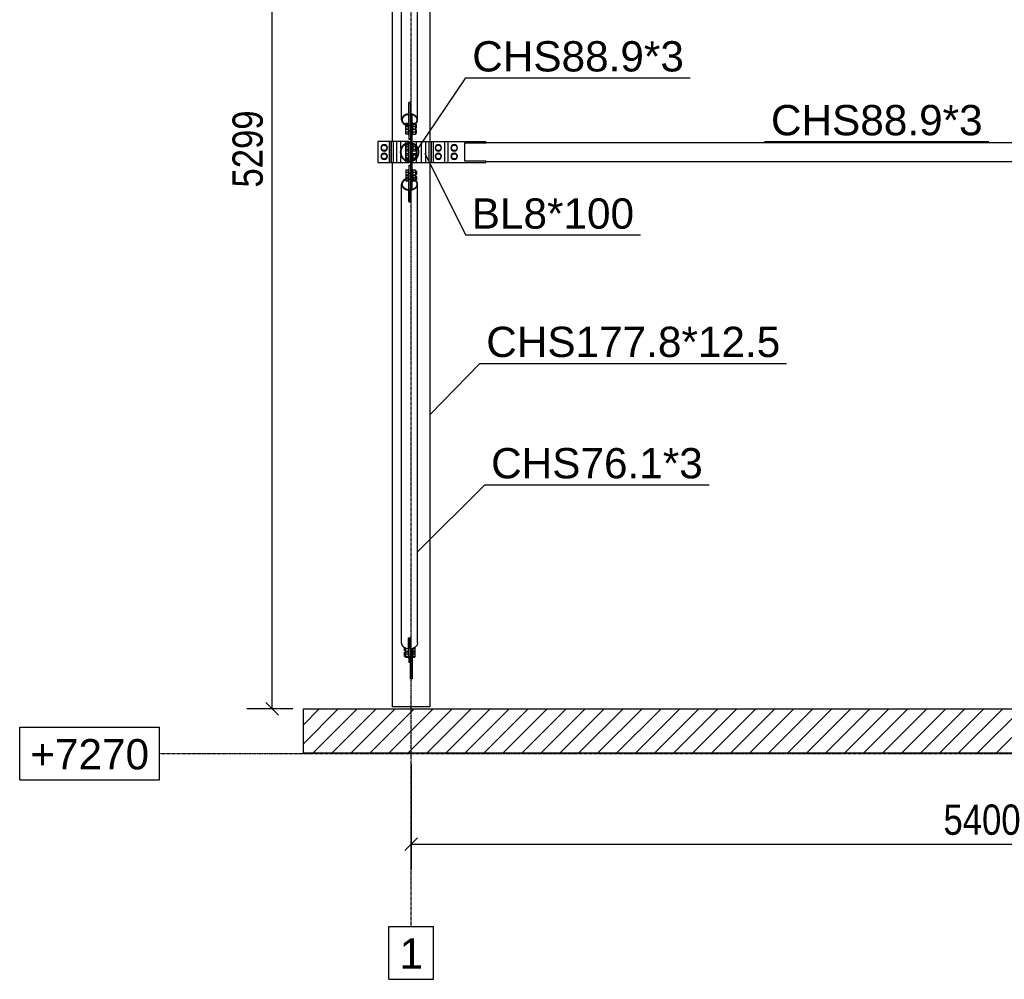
# Model space of a CAD drawing. Header units: millimetres. Extents: x 0 to 142951, y 0 to 27942.
# Tile 64 of 70: x 121811 to 126468, y 446 to 4987. Entities that reach past the tile are written whole.
import ezdxf

# ---------------------------------------------------------------- set-up
doc = ezdxf.new("R2010")
doc.units = ezdxf.units.MM
doc.linetypes.add('DXK_LINE_DOT3', pattern=[5.9187, 2.979, -0.9799, 0.9799, -0.9799])
doc.styles.add('Arial', font='ARIAL.TTF', dxfattribs={"height": 0.2})
doc.styles.add('Arial Narrow', font='ARIALN.TTF', dxfattribs={"height": 0.2})

# ---------------------------------------------------------------- blocks, each defined once
blk = doc.blocks.new('Part-85653 - 85581')
at = {"color": 7}
for p, q in [((123836.3, 4410.2), (123836.3, 4310.2)), ((123836.3, 4410.2), (124016.3, 4410.2)), ((124016.3, 4403.8), (124016.3, 4410.2)), ((123836.3, 4310.2), (124016.3, 4310.2)), ((124016.3, 4310.2), (124016.3, 4316.7))]:
    blk.add_line(p, q, dxfattribs=at)
blk = doc.blocks.new('Part-85582 - 85581')
h = blk.add_hatch()
h.set_pattern_fill('ANSI31', color=6, scale=20, style=0)
h.paths.add_polyline_path([(140353.1, 1725.2), (123153.1, 1725.2), (123153.1, 1515.2), (140353.1, 1515.2)])
for p, q in [((123153.1, 1725.2), (140353.1, 1725.2)), ((123153.1, 1515.2), (123153.1, 1725.2)), ((140353.1, 1515.2), (123153.1, 1515.2))]:
    blk.add_line(p, q)
blk = doc.blocks.new('Part-85648 - 85581')
at = {"color": 7}
for p, q in [((123916.3, 4403.8), (124017.3, 4403.8)), ((123916.3, 4316.7), (123916.3, 4403.8)), ((124017.3, 4404.7), (128709, 4404.7)), ((124017.3, 4403.8), (124017.3, 4404.7)), ((128709, 4403.8), (128709, 4404.7)), ((128709, 4403.8), (128810, 4403.8)), ((128810, 4403.8), (128810, 4316.7)), ((124017.3, 4316.7), (123916.3, 4316.7)), ((124017.3, 4315.8), (124017.3, 4316.7)), ((124017.3, 4315.8), (128709, 4315.8)), ((128709, 4316.7), (128810, 4316.7)), ((128709, 4315.8), (128709, 4316.7))]:
    blk.add_line(p, q, dxfattribs=at)
blk = doc.blocks.new('Part-85649 - 85581')
at = {"color": 7}
for p, q in [((123651.1, 4410.2), (123505, 4410.2)), ((123505, 4410.2), (123505, 4310.2)), ((123560, 4310.2), (123560, 4410.2)), ((123567.9, 4310.2), (123567.9, 4410.2)), ((123569, 4310.2), (123569, 4410.2)), ((123578.7, 4310.2), (123578.7, 4410.2)), ((123594.2, 4310.2), (123594.2, 4410.2)), ((123614.4, 4377.7), (123614.4, 4410.2)), ((123637.9, 4401.2), (123637.9, 4410.2)), ((123637.9, 4322.9), (123637.9, 4397.6)), ((123667.1, 4410.2), (123821.3, 4410.2)), ((123688.4, 4389), (123688.4, 4410.2)), ((123688.4, 4336.8), (123688.4, 4383.7)), ((123711.9, 4310.2), (123711.9, 4410.2)), ((123732.1, 4310.2), (123732.1, 4410.2)), ((123747.5, 4310.2), (123747.5, 4410.2)), ((123757.3, 4310.2), (123757.3, 4410.2)), ((123758.4, 4310.2), (123758.4, 4410.2)), ((123766.3, 4410.2), (123766.3, 4310.2)), ((123821.3, 4310.2), (123821.3, 4410.2)), ((123614.4, 4356.6), (123614.4, 4363.8)), ((123614.4, 4310.2), (123614.4, 4342.7)), ((123505, 4310.2), (123651.1, 4310.2)), ((123637.9, 4310.2), (123637.9, 4319.3)), ((123667.1, 4310.2), (123821.3, 4310.2)), ((123688.4, 4310.2), (123688.4, 4331.5))]:
    blk.add_line(p, q, dxfattribs=at)
blk = doc.blocks.new('Part-85585 - 85581')
at = {"color": 7}
for p, q in [((123574.2, 4410.2), (123574.2, 7024.2)), ((123752, 4410.2), (123752, 7016.2)), ((123574.2, 1735.2), (123574.2, 4310.2)), ((123752, 1735.2), (123752, 4310.2)), ((123752, 1735.2), (123574.2, 1735.2))]:
    blk.add_line(p, q, dxfattribs=at)
blk = doc.blocks.new('Part-85650 - 85581')
at = {"color": 7}
for p, q in [((123821.3, 4410.2), (123836.3, 4410.2)), ((123821.3, 4310.2), (123836.3, 4310.2))]:
    blk.add_line(p, q, dxfattribs=at)
blk = doc.blocks.new('Part-85651 - 85581')
h = blk.add_hatch(color=6)
h.paths.add_polyline_path([(123699.6, 4360.2), (123696.2, 4377.3), (123686.6, 4391.7), (123672.1, 4401.3), (123655.1, 4404.7), (123638.1, 4401.3), (123623.7, 4391.7), (123614.1, 4377.3), (123610.7, 4360.2), (123614.1, 4343.2), (123623.7, 4328.8), (123638.1, 4319.2), (123655.1, 4315.8), (123672.1, 4319.2), (123686.6, 4328.8), (123696.2, 4343.2)])
h.paths.add_polyline_path([(123684.4, 4330.9), (123671, 4321.9), (123655.1, 4318.8), (123639.3, 4321.9), (123625.8, 4330.9), (123616.8, 4344.4), (123613.7, 4360.2), (123616.8, 4376.1), (123625.8, 4389.6), (123639.3, 4398.5), (123655.1, 4401.7), (123671, 4398.5), (123684.4, 4389.6), (123693.4, 4376.1), (123696.6, 4360.2), (123693.4, 4344.4)])
for radius, start, end in [(44.5, 22.5, 202.5), (41.4, 337.5, 157.5), (41.5, 157.5, 337.5), (44.5, 202.5, 22.5)]:
    blk.add_arc((123655.1, 4360.2), radius, start, end)
blk = doc.blocks.new('Part-85659 - 85581')
at = {"color": 7}
for p, q in [((123667.1, 4402.3), (123667.1, 4403.9)), ((123667.1, 4321.2), (123667.1, 4399.3)), ((123667.1, 4316.6), (123667.1, 4318.2))]:
    blk.add_line(p, q, dxfattribs=at)
blk = doc.blocks.new('Bolt-85655 - 85581')
at = {"color": 7}
for p, q in [((123521.1, 4380.2), (123528.1, 4392.2)), ((123528.1, 4368.2), (123521.1, 4380.2)), ((123528.1, 4392.2), (123541.9, 4392.2)), ((123541.9, 4392.2), (123548.9, 4380.2)), ((123548.9, 4380.2), (123541.9, 4368.2)), ((123521.1, 4340.2), (123528.1, 4352.2)), ((123528.1, 4328.2), (123521.1, 4340.2)), ((123541.9, 4368.2), (123528.1, 4368.2)), ((123528.1, 4352.2), (123541.9, 4352.2)), ((123541.9, 4352.2), (123548.9, 4340.2)), ((123548.9, 4340.2), (123541.9, 4328.2)), ((123541.9, 4328.2), (123528.1, 4328.2))]:
    blk.add_line(p, q, dxfattribs=at)
for centre, start, end in [((123535, 4380.2), 0, 180), ((123535, 4380.2), 180, 0), ((123535, 4340.2), 0, 180), ((123535, 4340.2), 180, 0)]:
    blk.add_arc(centre, 15, start, end, dxfattribs=at)
blk = doc.blocks.new('Bolt-85656 - 85581')
at = {"color": 7}
for p, q in [((123777.4, 4380.2), (123784.3, 4392.2)), ((123784.3, 4368.2), (123777.4, 4380.2)), ((123784.3, 4392.2), (123798.2, 4392.2)), ((123798.2, 4392.2), (123805.1, 4380.2)), ((123805.1, 4380.2), (123798.2, 4368.2)), ((123777.4, 4340.2), (123784.3, 4352.2)), ((123784.3, 4328.2), (123777.4, 4340.2)), ((123798.2, 4368.2), (123784.3, 4368.2)), ((123784.3, 4352.2), (123798.2, 4352.2)), ((123798.2, 4352.2), (123805.1, 4340.2)), ((123805.1, 4340.2), (123798.2, 4328.2)), ((123798.2, 4328.2), (123784.3, 4328.2))]:
    blk.add_line(p, q, dxfattribs=at)
for centre, start, end in [((123791.3, 4380.2), 0, 180), ((123791.3, 4380.2), 180, 0), ((123791.3, 4340.2), 0, 180), ((123791.3, 4340.2), 180, 0)]:
    blk.add_arc(centre, 15, start, end, dxfattribs=at)
blk = doc.blocks.new('Bolt-85657 - 85581')
at = {"color": 7}
for p, q in [((123852.4, 4380.2), (123859.3, 4392.2)), ((123859.3, 4368.2), (123852.4, 4380.2)), ((123859.3, 4392.2), (123873.2, 4392.2)), ((123873.2, 4392.2), (123880.1, 4380.2)), ((123880.1, 4380.2), (123873.2, 4368.2)), ((123852.4, 4340.2), (123859.3, 4352.2)), ((123859.3, 4328.2), (123852.4, 4340.2)), ((123873.2, 4368.2), (123859.3, 4368.2)), ((123859.3, 4352.2), (123873.2, 4352.2)), ((123873.2, 4352.2), (123880.1, 4340.2)), ((123880.1, 4340.2), (123873.2, 4328.2)), ((123873.2, 4328.2), (123859.3, 4328.2))]:
    blk.add_line(p, q, dxfattribs=at)
for centre, start, end in [((123866.3, 4380.2), 0, 180), ((123866.3, 4380.2), 180, 0), ((123866.3, 4340.2), 0, 180), ((123866.3, 4340.2), 180, 0)]:
    blk.add_arc(centre, 15, start, end, dxfattribs=at)
blk = doc.blocks.new('Part-85660 - 85581')
at = {"color": 7}
for p, q in [((123651.1, 4410.2), (123659.1, 4410.2)), ((123651.1, 4403.9), (123651.1, 4410.2)), ((123651.1, 4319.6), (123651.1, 4400.9)), ((123659.1, 4319.6), (123659.1, 4400.9)), ((123651.1, 4310.2), (123651.1, 4316.6)), ((123659.1, 4310.2), (123651.1, 4310.2))]:
    blk.add_line(p, q, dxfattribs=at)
blk = doc.blocks.new('Bolt-85661 - 85581')
at = {"color": 7}
for p, q in [((123648.1, 4394.1), (123638.1, 4394.1)), ((123638.1, 4394.1), (123638.1, 4366.4)), ((123638.1, 4387.2), (123648.1, 4387.2)), ((123648.1, 4395.2), (123648.1, 4365.2)), ((123648.1, 4395.2), (123651.1, 4395.2)), ((123667.1, 4395.2), (123670.1, 4395.2)), ((123670.1, 4395.2), (123670.1, 4365.2)), ((123670.1, 4394.1), (123677.6, 4394.1)), ((123670.1, 4387.2), (123683.1, 4387.2)), ((123682.9, 4394.1), (123683.1, 4394.1)), ((123683.1, 4394), (123683.1, 4394.1)), ((123683.1, 4390.4), (123683.1, 4366.4)), ((123683.1, 4388.2), (123685.3, 4388.2)), ((123688.1, 4384), (123688.1, 4372.2)), ((123638.1, 4373.3), (123648.1, 4373.3)), ((123638.1, 4366.4), (123648.1, 4366.4)), ((123648.1, 4354.1), (123638.1, 4354.1)), ((123638.1, 4354.1), (123638.1, 4326.4)), ((123638.1, 4347.2), (123648.1, 4347.2)), ((123638.1, 4333.3), (123648.1, 4333.3)), ((123648.1, 4365.2), (123651.1, 4365.2)), ((123648.1, 4355.2), (123648.1, 4325.2)), ((123648.1, 4355.2), (123651.1, 4355.2)), ((123667.1, 4365.2), (123670.1, 4365.2)), ((123667.1, 4355.2), (123670.1, 4355.2)), ((123670.1, 4373.3), (123683.1, 4373.3)), ((123670.1, 4366.4), (123683.1, 4366.4)), ((123670.1, 4355.2), (123670.1, 4325.2)), ((123670.1, 4354.1), (123683.1, 4354.1)), ((123670.1, 4347.2), (123683.1, 4347.2)), ((123670.1, 4333.3), (123683.1, 4333.3)), ((123683.1, 4372.2), (123688.1, 4372.2)), ((123683.1, 4354.1), (123683.1, 4330.1)), ((123683.1, 4348.2), (123688.1, 4348.2)), ((123683.1, 4332.2), (123685.3, 4332.2)), ((123688.1, 4348.2), (123688.1, 4336.5)), ((123638.1, 4326.4), (123648.1, 4326.4)), ((123648.1, 4325.2), (123651.1, 4325.2)), ((123667.1, 4325.2), (123670.1, 4325.2)), ((123670.1, 4326.4), (123677.6, 4326.4)), ((123682.9, 4326.4), (123683.1, 4326.4)), ((123683.1, 4326.4), (123683.1, 4326.5))]:
    blk.add_line(p, q, dxfattribs=at)
blk = doc.blocks.new('Part-85684 - 85581')
at = {"color": 7}
for p, q in [((123628.2, 6703.4), (123640.6, 6709.7)), ((123640.6, 6709.7), (123650.1, 6711.2)), ((123650.1, 6659.4), (123650.1, 6711.2)), ((123660.1, 6659.4), (123660.1, 6711.2)), ((123660.1, 6711.2), (123669.7, 6709.7)), ((123669.7, 6709.7), (123682, 6703.4)), ((123617.1, 6682.7), (123620, 6693.9)), ((123617.1, 4512.3), (123617.1, 6682.7)), ((123620, 6693.9), (123628.2, 6703.4)), ((123682, 6703.4), (123690.3, 6693.9)), ((123690.3, 6693.9), (123693.2, 6682.7)), ((123693.2, 4512.3), (123693.2, 6682.7)), ((123650.1, 6659.4), (123655.1, 6660.2)), ((123655.1, 6660.2), (123660.1, 6659.4)), ((123650.1, 4592.5), (123651.1, 4592.7)), ((123650.1, 4592.5), (123650.1, 4538.5)), ((123650.1, 4590.2), (123651.1, 4590.4)), ((123659.1, 4592.7), (123660.1, 4592.5)), ((123659.1, 4590.4), (123660.1, 4590.2)), ((123660.1, 4592.5), (123660.1, 4538.5)), ((123620, 4523.5), (123617.1, 4512.3)), ((123628.2, 4533), (123620, 4523.5)), ((123620.1, 4512.3), (123622.8, 4522.6)), ((123622.8, 4522.6), (123630.3, 4531.3)), ((123640.6, 4539.3), (123628.2, 4533)), ((123630.3, 4531.3), (123641.7, 4537.2)), ((123650.1, 4540.8), (123640.6, 4539.3)), ((123641.7, 4537.2), (123650.1, 4538.5)), ((123650.1, 4537.9), (123650.1, 4483.8)), ((123650.1, 4537.9), (123651.1, 4537.7)), ((123650.1, 4535.5), (123651.1, 4535.4)), ((123659.1, 4537.7), (123660.1, 4537.9)), ((123669.7, 4539.3), (123660.1, 4540.8)), ((123660.1, 4538.5), (123668.5, 4537.2)), ((123660.1, 4536.4), (123660.1, 4537.9)), ((123668.5, 4537.2), (123679.9, 4531.3)), ((123682, 4533), (123669.7, 4539.3)), ((123679.9, 4531.3), (123687.5, 4522.6)), ((123690.3, 4523.5), (123682, 4533)), ((123687.5, 4522.6), (123690.2, 4512.3)), ((123693.2, 4512.3), (123690.3, 4523.5)), ((123617.1, 4512.3), (123620, 4501.1)), ((123620, 4501.1), (123628.2, 4491.6)), ((123622.8, 4502), (123620.1, 4512.3)), ((123630.3, 4493.2), (123622.8, 4502)), ((123628.2, 4491.6), (123640.6, 4485.2)), ((123641.7, 4487.4), (123630.3, 4493.2)), ((123640.6, 4485.2), (123650.1, 4483.8)), ((123650.1, 4486.1), (123641.7, 4487.4)), ((123668.5, 4487.4), (123667.1, 4487.2)), ((123667.1, 4484.8), (123669.7, 4485.2)), ((123679.9, 4493.2), (123668.5, 4487.4)), ((123669.7, 4485.2), (123682, 4491.6)), ((123687.5, 4502), (123679.9, 4493.2)), ((123682, 4491.6), (123690.3, 4501.1)), ((123690.2, 4512.3), (123687.5, 4502)), ((123690.3, 4501.1), (123693.2, 4512.3))]:
    blk.add_line(p, q, dxfattribs=at)
blk = doc.blocks.new('Part-85685 - 85581')
at = {"color": 7}
for p, q in [((123620, 4219.4), (123617.1, 4208.2)), ((123617.1, 2037.8), (123617.1, 4208.2)), ((123617.1, 4208.2), (123620, 4197)), ((123628.2, 4228.9), (123620, 4219.4)), ((123620, 4197), (123628.2, 4187.5)), ((123620.1, 4208.2), (123622.8, 4218.5)), ((123622.8, 4197.9), (123620.1, 4208.2)), ((123622.8, 4218.5), (123630.3, 4227.3)), ((123630.3, 4189.1), (123622.8, 4197.9)), ((123640.6, 4235.2), (123628.2, 4228.9)), ((123630.3, 4227.3), (123641.7, 4233.1)), ((123650.1, 4236.7), (123640.6, 4235.2)), ((123641.7, 4233.1), (123650.1, 4234.4)), ((123650.1, 4236.7), (123650.1, 4182.6)), ((123669.7, 4235.2), (123667.1, 4235.6)), ((123667.1, 4233.3), (123668.5, 4233.1)), ((123668.5, 4233.1), (123679.9, 4227.3)), ((123682, 4228.9), (123669.7, 4235.2)), ((123679.9, 4227.3), (123687.5, 4218.5)), ((123687.5, 4197.9), (123679.9, 4189.1)), ((123690.3, 4219.4), (123682, 4228.9)), ((123682, 4187.5), (123690.3, 4197)), ((123687.5, 4218.5), (123690.2, 4208.2)), ((123690.2, 4208.2), (123687.5, 4197.9)), ((123693.2, 4208.2), (123690.3, 4219.4)), ((123690.3, 4197), (123693.2, 4208.2)), ((123693.2, 2037.8), (123693.2, 4208.2)), ((123628.2, 4187.5), (123640.6, 4181.2)), ((123641.7, 4183.3), (123630.3, 4189.1)), ((123640.6, 4181.2), (123650.1, 4179.7)), ((123650.1, 4182), (123641.7, 4183.3)), ((123650.1, 4184.9), (123651.1, 4185.1)), ((123650.1, 4182.6), (123651.1, 4182.8)), ((123650.1, 4182), (123650.1, 4127.9)), ((123659.1, 4182.8), (123660.1, 4182.6)), ((123660.1, 4182.6), (123660.1, 4184.1)), ((123668.5, 4183.3), (123660.1, 4182)), ((123660.1, 4182), (123660.1, 4127.9)), ((123660.1, 4179.7), (123669.7, 4181.2)), ((123679.9, 4189.1), (123668.5, 4183.3)), ((123669.7, 4181.2), (123682, 4187.5)), ((123650.1, 4130.2), (123651.1, 4130.1)), ((123650.1, 4127.9), (123651.1, 4127.8)), ((123659.1, 4130.1), (123660.1, 4130.2)), ((123659.1, 4127.8), (123660.1, 4127.9)), ((123650.1, 2009.3), (123650.1, 2061.1)), ((123655.1, 2060.3), (123650.1, 2061.1)), ((123660.1, 2061.1), (123655.1, 2060.3)), ((123660.1, 2009.3), (123660.1, 2061.1)), ((123620, 2026.6), (123617.1, 2037.8)), ((123628.2, 2017.1), (123620, 2026.6)), ((123640.6, 2010.8), (123628.2, 2017.1)), ((123650.1, 2009.3), (123640.6, 2010.8)), ((123669.7, 2010.8), (123660.1, 2009.3)), ((123682, 2017.1), (123669.7, 2010.8)), ((123690.3, 2026.6), (123682, 2017.1)), ((123693.2, 2037.8), (123690.3, 2026.6))]:
    blk.add_line(p, q, dxfattribs=at)
blk = doc.blocks.new('Part-85687 - 85581')
at = {"color": 7}
for p, q in [((123659.1, 2055.2), (123660.1, 2055.2)), ((123667.1, 2010.4), (123667.1, 1867.2)), ((123659.1, 1994.2), (123667.1, 1994.2)), ((123659.1, 1867.2), (123659.1, 1975.2)), ((123667.1, 1867.2), (123659.1, 1867.2))]:
    blk.add_line(p, q, dxfattribs=at)
blk = doc.blocks.new('Part-85689 - 85581')
at = {"color": 7}
for p, q in [((123651.1, 2060.9), (123651.1, 1947.2)), ((123659.1, 2055.9), (123651.1, 2055.9)), ((123659.1, 2060.9), (123659.1, 1975.2)), ((123651.1, 1947.2), (123659.1, 1947.2))]:
    blk.add_line(p, q, dxfattribs=at)
blk = doc.blocks.new('Bolt-85691 - 85581')
at = {"color": 7}
for p, q in [((123630.1, 2016.1), (123630.1, 2001.2)), ((123635.1, 2013.6), (123635.1, 1970.5)), ((123635.1, 2011.4), (123639.4, 2011.4)), ((123648.1, 2009.6), (123648.1, 1968.7)), ((123650.1, 2023.8), (123651.1, 2023.8)), ((123670.1, 2011), (123670.1, 1968.7)), ((123670.9, 2011.4), (123680.1, 2011.4)), ((123680.1, 2016.1), (123680.1, 1970.5)), ((123630.1, 2001.2), (123635.1, 2001.2)), ((123630.1, 1991.4), (123630.1, 1975.6)), ((123630.1, 1991.4), (123635.1, 1991.4)), ((123630.1, 1975.6), (123635.1, 1975.6)), ((123635.1, 1998.4), (123648.1, 1998.4)), ((123635.1, 1996), (123648.1, 1996)), ((123635.1, 1985.8), (123648.1, 1985.8)), ((123635.1, 1972.8), (123648.1, 1972.8)), ((123635.1, 1970.5), (123648.1, 1970.5)), ((123648.1, 1994.3), (123651.1, 1994.3)), ((123648.1, 1968.7), (123651.1, 1968.7)), ((123667.1, 1994.3), (123670.1, 1994.3)), ((123667.1, 1968.7), (123670.1, 1968.7)), ((123670.1, 1998.4), (123680.1, 1998.4)), ((123670.1, 1996), (123680.1, 1996)), ((123670.1, 1985.8), (123680.1, 1985.8)), ((123670.1, 1972.8), (123680.1, 1972.8)), ((123670.1, 1970.5), (123680.1, 1970.5))]:
    blk.add_line(p, q, dxfattribs=at)
blk = doc.blocks.new('Part-85698 - 85581')
blk.add_hatch(color=6).paths.add_polyline_path([(123667.1, 4536.4), (123659.1, 4536.4), (123659.1, 4403.9), (123667.1, 4403.9)])
for p, q in [((123667.1, 4536.4), (123659.1, 4536.4)), ((123659.1, 4536.4), (123659.1, 4403.9)), ((123667.1, 4403.9), (123667.1, 4536.4)), ((123659.1, 4403.9), (123667.1, 4403.9))]:
    blk.add_line(p, q)
blk = doc.blocks.new('Part-85699 - 85581')
blk.add_hatch(color=6).paths.add_polyline_path([(123667.1, 4316.6), (123659.1, 4316.6), (123659.1, 4184.1), (123667.1, 4184.1)])
for p, q in [((123667.1, 4316.6), (123659.1, 4316.6)), ((123659.1, 4316.6), (123659.1, 4184.1)), ((123667.1, 4184.1), (123667.1, 4316.6)), ((123659.1, 4184.1), (123667.1, 4184.1))]:
    blk.add_line(p, q)
blk = doc.blocks.new('Part-85700 - 85581')
at = {"color": 7}
for p, q in [((123651.1, 4596.5), (123651.1, 4421.7)), ((123651.1, 4596.5), (123659.1, 4596.5)), ((123659.1, 4596.5), (123659.1, 4536.4)), ((123651.1, 4487.8), (123659.1, 4487.8)), ((123651.1, 4459.7), (123659.1, 4459.7)), ((123651.1, 4424.3), (123659.1, 4424.3)), ((123651.1, 4421.7), (123659.1, 4421.7))]:
    blk.add_line(p, q, dxfattribs=at)
blk = doc.blocks.new('Bolt-85701 - 85581')
at = {"color": 7}
for p, q in [((123638.1, 4444.9), (123638.1, 4496.5)), ((123638.1, 4496.5), (123648.1, 4496.5)), ((123638.1, 4494.2), (123648.1, 4494.2)), ((123638.1, 4481.2), (123648.1, 4481.2)), ((123648.1, 4498.3), (123648.1, 4443.2)), ((123648.1, 4498.3), (123651.1, 4498.3)), ((123648.1, 4472.7), (123651.1, 4472.7)), ((123667.1, 4498.3), (123670.1, 4498.3)), ((123667.1, 4472.7), (123670.1, 4472.7)), ((123670.1, 4443.9), (123670.1, 4498.3)), ((123670.1, 4496.5), (123683.1, 4496.5)), ((123670.1, 4494.2), (123683.1, 4494.2)), ((123670.1, 4481.2), (123683.1, 4481.2)), ((123683.1, 4496.5), (123683.1, 4444.9)), ((123683.1, 4491.4), (123688.1, 4491.4)), ((123683.1, 4475.6), (123688.1, 4475.6)), ((123688.1, 4476), (123688.1, 4491.4)), ((123688.1, 4475.6), (123688.1, 4476)), ((123638.1, 4470.9), (123648.1, 4470.9)), ((123638.1, 4468.6), (123648.1, 4468.6)), ((123638.1, 4455.6), (123648.1, 4455.6)), ((123648.1, 4444.9), (123638.1, 4444.9)), ((123648.1, 4443.2), (123651.1, 4443.2)), ((123667.1, 4443.2), (123670.1, 4443.2)), ((123670.1, 4470.9), (123683.1, 4470.9)), ((123670.1, 4468.6), (123683.1, 4468.6)), ((123670.1, 4455.6), (123683.1, 4455.6)), ((123670.1, 4444.9), (123683.1, 4444.9)), ((123670.1, 4443.2), (123670.1, 4443.9)), ((123683.1, 4465.8), (123688.1, 4465.8)), ((123683.1, 4450.1), (123688.1, 4450.1)), ((123688.1, 4450.4), (123688.1, 4465.8)), ((123688.1, 4450.1), (123688.1, 4450.4))]:
    blk.add_line(p, q, dxfattribs=at)
blk = doc.blocks.new('Part-85702 - 85581')
at = {"color": 7}
for p, q in [((123651.1, 4298.8), (123651.1, 4124)), ((123651.1, 4298.8), (123659.1, 4298.8)), ((123651.1, 4296.2), (123659.1, 4296.2)), ((123651.1, 4260.8), (123659.1, 4260.8)), ((123651.1, 4232.7), (123659.1, 4232.7)), ((123659.1, 4124), (123659.1, 4184.1)), ((123651.1, 4124), (123659.1, 4124))]:
    blk.add_line(p, q, dxfattribs=at)
blk = doc.blocks.new('Bolt-85703 - 85581')
at = {"color": 7}
for p, q in [((123638.1, 4275.5), (123648.1, 4275.5)), ((123638.1, 4275.5), (123638.1, 4224)), ((123638.1, 4264.9), (123648.1, 4264.9)), ((123638.1, 4251.9), (123648.1, 4251.9)), ((123638.1, 4249.5), (123648.1, 4249.5)), ((123638.1, 4239.3), (123648.1, 4239.3)), ((123648.1, 4277.3), (123648.1, 4222.2)), ((123648.1, 4277.3), (123651.1, 4277.3)), ((123648.1, 4247.8), (123651.1, 4247.8)), ((123667.1, 4277.3), (123670.1, 4277.3)), ((123667.1, 4247.8), (123670.1, 4247.8)), ((123670.1, 4277.3), (123670.1, 4222.2)), ((123670.1, 4275.5), (123683.1, 4275.5)), ((123670.1, 4264.9), (123683.1, 4264.9)), ((123670.1, 4251.9), (123683.1, 4251.9)), ((123670.1, 4249.5), (123683.1, 4249.5)), ((123670.1, 4239.3), (123683.1, 4239.3)), ((123683.1, 4275.5), (123683.1, 4224)), ((123683.1, 4270.4), (123688.1, 4270.4)), ((123683.1, 4254.7), (123688.1, 4254.7)), ((123683.1, 4244.9), (123688.1, 4244.9)), ((123688.1, 4270.4), (123688.1, 4254.7)), ((123688.1, 4244.9), (123688.1, 4229.1)), ((123638.1, 4226.3), (123648.1, 4226.3)), ((123638.1, 4224), (123648.1, 4224)), ((123648.1, 4222.2), (123651.1, 4222.2)), ((123667.1, 4222.2), (123670.1, 4222.2)), ((123670.1, 4226.3), (123683.1, 4226.3)), ((123670.1, 4224), (123683.1, 4224)), ((123683.1, 4229.1), (123688.1, 4229.1))]:
    blk.add_line(p, q, dxfattribs=at)
blk = doc.blocks.new('GridLine-85743 - 85581')
at = {"color": 6, "linetype": 'DXK_LINE_DOT3'}
blk.add_line((123663.1, 695.7), (123663.1, 9139.3), dxfattribs=at)
at = {"color": 6}
for p, q in [((123557.5, 695.7), (123768.8, 695.7)), ((123557.5, 445.7), (123557.5, 695.7)), ((123768.8, 445.7), (123768.8, 695.7)), ((123557.5, 445.7), (123768.8, 445.7))]:
    blk.add_line(p, q, dxfattribs=at)
at = {"color": 7, "style": 'Arial'}
blk.add_text('1', height=143.3, dxfattribs=at).set_placement((123607.5, 495.7))
blk = doc.blocks.new('GridLine-85747 - 85581')
at = {"color": 6}
for p, q in [((121810.8, 1639.2), (122472.6, 1639.2)), ((121810.8, 1389.2), (121810.8, 1639.2)), ((122472.6, 1389.2), (122472.6, 1639.2)), ((121810.8, 1389.2), (122472.6, 1389.2))]:
    blk.add_line(p, q, dxfattribs=at)
at = {"color": 6, "linetype": 'DXK_LINE_DOT3'}
blk.add_line((122472.6, 1514.2), (142177.6, 1514.2), dxfattribs=at)
at = {"color": 7, "style": 'Arial'}
blk.add_text('+7270', height=143.26, dxfattribs=at).set_placement((121860.8, 1439.2))
blk = doc.blocks.new('StraightDimension-87461 - 85581')
at = {"color": 174}
for p, q in [((123005.5, 1725.2), (123005.5, 7024.2)), ((123103.1, 1725.2), (122885.5, 1725.2)), ((122975.5, 1755.2), (123035.5, 1695.2))]:
    blk.add_line(p, q, dxfattribs=at)
at = {"color": 30, "style": 'Arial Narrow'}
blk.add_text('5299', height=143.16, rotation=90.0002, dxfattribs=at).set_placement((122960.5, 4192.4))
blk = doc.blocks.new('StraightDimension-87381 - 85581')
at = {"color": 174}
for p, q in [((123663.1, 1464.2), (123663.1, 964.7)), ((129063.1, 1464.2), (129063.1, 964.7)), ((123693.1, 1114.7), (123633.1, 1054.7)), ((123663.1, 1084.7), (129063.1, 1084.7)), ((129033.1, 1054.7), (129093.1, 1114.7))]:
    blk.add_line(p, q, dxfattribs=at)
at = {"color": 30, "style": 'Arial Narrow'}
blk.add_text('5400', height=143.16, dxfattribs=at).set_placement((126180.8, 1129.7))
blk = doc.blocks.new('Mark-85788 - 85581')
at = {"color": 136}
for p, q in [((123696.2, 4377.3), (123921.6, 4711.6)), ((123921.6, 4711.6), (124982.4, 4711.6))]:
    blk.add_line(p, q, dxfattribs=at)
at = {"color": 30, "style": 'Arial'}
blk.add_text('CHS88.9*3', height=143.26, dxfattribs=at).set_placement((123951.6, 4741.6))
blk = doc.blocks.new('Mark-85810 - 85581')
at = {"color": 136}
for p, q in [((123692.7, 2468.1), (124010.9, 2786.3)), ((124010.9, 2786.3), (125071.7, 2786.3))]:
    blk.add_line(p, q, dxfattribs=at)
at = {"color": 30, "style": 'Arial'}
blk.add_text('CHS76.1*3', height=143.26, dxfattribs=at).set_placement((124040.9, 2816.3))
blk = doc.blocks.new('Mark-85786 - 85581')
at = {"color": 136}
for p, q in [((123727.6, 4354.5), (123919.2, 3967.8)), ((123919.2, 3967.8), (124746.8, 3967.8))]:
    blk.add_line(p, q, dxfattribs=at)
at = {"color": 30, "style": 'Arial'}
blk.add_text('BL8*100', height=143.26, dxfattribs=at).set_placement((123949.2, 3997.8))
blk = doc.blocks.new('Mark-85752 - 85581')
at = {"color": 136}
for p, q in [((123752, 3117.9), (123987.9, 3360.4)), ((123987.9, 3360.4), (125438, 3360.4))]:
    blk.add_line(p, q, dxfattribs=at)
at = {"color": 96, "style": 'Arial'}
blk.add_text('CHS177.8*12.5', height=143.262, dxfattribs=at).set_placement((124017.9, 3390.4))
blk = doc.blocks.new('Mark-85785 - 85581')
at = {"color": 136}
blk.add_line((125334.7, 4409.7), (126395.4, 4409.7), dxfattribs=at)
at = {"color": 30, "style": 'Arial'}
blk.add_text('CHS88.9*3', height=143.26, dxfattribs=at).set_placement((125364.7, 4439.7))

msp = doc.modelspace()

# ---------------------------------------------------------------- block references
for name in ['GridLine-85743 - 85581', 'Part-85585 - 85581', 'StraightDimension-87461 - 85581', 'Part-85684 - 85581', 'Mark-85788 - 85581', 'Part-85700 - 85581', 'Mark-85785 - 85581', 'Part-85698 - 85581', 'Bolt-85701 - 85581', 'Part-85649 - 85581', 'Bolt-85655 - 85581', 'Part-85651 - 85581', 'Bolt-85661 - 85581', 'Part-85660 - 85581', 'Part-85659 - 85581', 'Bolt-85656 - 85581', 'Part-85650 - 85581', 'Part-85653 - 85581', 'Bolt-85657 - 85581', 'Part-85648 - 85581', 'Mark-85786 - 85581', 'Part-85702 - 85581', 'Part-85699 - 85581', 'Bolt-85703 - 85581', 'Part-85685 - 85581', 'Mark-85752 - 85581', 'Mark-85810 - 85581', 'Part-85689 - 85581', 'Part-85687 - 85581', 'Bolt-85691 - 85581', 'Part-85582 - 85581', 'GridLine-85747 - 85581', 'StraightDimension-87381 - 85581']:
    msp.add_blockref(name, (0, 0))

doc.saveas('drawing.dxf')
